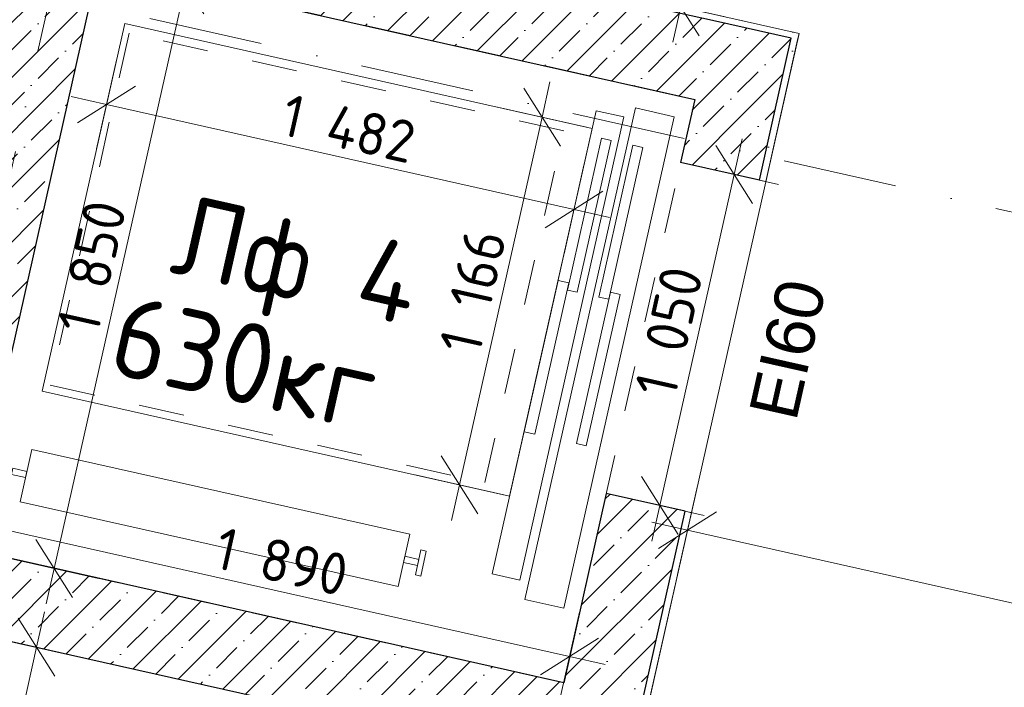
# Model space of a CAD drawing. Header units: millimetres. Extents: x -7213913 to -6985912, y 6023162 to 6205784.
# Tile 173 of 256: x -7192694 to -7189649, y 6177281 to 6179347. Entities that reach past the tile are written whole.
import ezdxf
from ezdxf.enums import TextEntityAlignment as Align

# ---------------------------------------------------------------- set-up
doc = ezdxf.new("R2010")
doc.units = ezdxf.units.MM
doc.header["$MEASUREMENT"] = 0
doc.linetypes.add('короткая штриховая', pattern=[282.222222, 141.111111, -141.111111])
doc.linetypes.add('Штрихпунктирная', pattern=[670.277762, 352.777767, -176.388884, 0, -141.111112])
for name, color, linetype in [('S - МОП.АР', 7, 'Continuous'), ('АР-Стены_внутренние_пилоны.АР', 7, 'Continuous'), ('АР-Чертеж-Оси_Осевые размеры.АР', 7, 'Continuous'), ('АР-Чертеж-Размеры.АР', 7, 'Continuous')]:
    doc.layers.add(name, color=color, linetype=linetype)
for name, color, linetype, lineweight in [('S - МОП.АР_Ном._пера__120', 7, 'Continuous', 0), ('АР-вертикальная связь - Лифт.АР_Ном._пера__1', 7, 'Continuous', 0), ('АР-вертикальная связь - Лифт.АР_Ном._пера__120', 7, 'Continuous', 0), ('АР-Стены_внутренние_пилоны.АР_Ном._пера__1', 7, 'Continuous', 15), ('АР-Чертеж-Оси_Осевые размеры.АР_Ном._пера__120', 7, 'Continuous', 0), ('АР-Чертеж-Размеры.АР_Ном._пера__1', 7, 'Continuous', 0), ('Двери Archicad_Ном._пера__120', 7, 'Continuous', 0), ('Маркеры Дверей Archicad_Ном._пера__1', 7, 'Continuous', 0), ('Паспорта Зон Archicad_Ном._пера__1', 7, 'Continuous', 0)]:
    doc.layers.add(name, color=color, linetype=linetype, lineweight=lineweight)
doc.styles.add('РЎР“Р•РќР•Р\xa0Р\x98Р\xa0_РЎРўР\x98Р›Р¬_2', font='calibri.ttf')
doc.styles.add('РЎР“Р•РќР•Р\xa0Р\x98Р\xa0_РЎРўР\x98Р›Р¬_3', font='GOST_Common.ttf')
doc.styles.add('РЎР“Р•РќР•Р\xa0Р\x98Р\xa0_РЎРўР\x98Р›Р¬_4', font='arial.ttf')
doc.styles.add('РЎР“Р•РќР•Р\xa0Р\x98Р\xa0_РЎРўР\x98Р›Р¬_5', font='GOTHIC.TTF')
doc.dimstyles.new('СГЕНЕРИР_СТИЛЬ__4', dxfattribs={"dimtxt": 129.999995, "dimasz": 142.5, "dimexe": 0.18, "dimexo": 300000, "dimgap": 0, "dimtad": 1, "dimdec": 0, "dimzin": 0, "dimdsep": 46, "dimtxsty": 'РЎР“Р•РќР•Р\xa0Р\x98Р\xa0_РЎРўР\x98Р›Р¬_3', "dimblk": 'ARROWHEAD_6', "dimblk1": 'ARROWHEAD_6', "dimblk2": 'ARROWHEAD_6', "dimcen": 0.09, "dimclrd": 7, "dimclre": 7, "dimclrt": 7, "dimazin": 0, "dimtfac": 1, "dimtdec": 4, "dimtmove": 0, "dimatfit": 3, "dimfxl": 1, "dimtolj": 1, "dimtzin": 0, "dimarcsym": 0})
pattern_1 = [(45, (-6566190.34, 6562677.8), (-84.852814, 84.852814), []), (45, (-6566232.77, 6562720.22), (-84.852814, 84.852814), [90, -30, 0, -30])]
pattern_2 = [(45, (-6566190.34, 6563027.8), (-111.369318, 111.369318), [0, -105, 0, -157.5]), (110, (-6565840.34, 6563027.8), (148.001588, 53.868173), [0, -77, 0, -133])]

# ---------------------------------------------------------------- blocks, each defined once
blk = doc.blocks.new('Лифтовой холл _ ПБЗ_1_39_1', base_point=(-7188853.3, 6178756.5))
at = {"layer": 'S - МОП.АР_Ном._пера__120', "color": 7, "linetype": 'Continuous', "lineweight": 0, "flags": 128}
blk.add_lwpolyline([(-7192033.9, 6181367.8), (-7192391.1, 6179777.4), (-7190283.6, 6179304.1), (-7191317.8, 6174699), (-7187902.9, 6173932), (-7186511.4, 6180127.5)], close=True, dxfattribs=at)
at = {"layer": 'Паспорта Зон Archicad_Ном._пера__1', "color": 7, "lineweight": 0, "style": 'РЎР“Р•РќР•Р\xa0Р\x98Р\xa0_РЎРўР\x98Р›Р¬_3'}
blk.add_attdef('ROOM_NUMBER', text='', height=350, rotation=347.3417, dxfattribs=at).set_placement((-7188399.7, 6179289.8), align=Align.MIDDLE_CENTER)
at = {"layer": 'Паспорта Зон Archicad_Ном._пера__1', "color": 7, "lineweight": 0, "style": 'РЎР“Р•РќР•Р\xa0Р\x98Р\xa0_РЎРўР\x98Р›Р¬_2'}
blk.add_attdef('ROOM_AREA', text='', height=200, rotation=347.3417, dxfattribs=at).set_placement((-7188130.4, 6178674.9), align=Align.MIDDLE_RIGHT)
blk = doc.blocks.new('Стена_161_1', base_point=(-7193004.9, 6177614.6))
at = {"layer": 'АР-Стены_внутренние_пилоны.АР', "linetype": 'Continuous', "lineweight": 0, "true_color": 0x000000}
h = blk.add_hatch(dxfattribs=at)
h.set_pattern_fill('ЖЕЛЕЗОБЕТОН__PROJECT__0001', color=18, style=0, pattern_type=2)
h.set_pattern_definition(pattern_1)
h.paths.add_polyline_path([(-7192910.4, 6177465.2), (-7191066.3, 6177051.1), (-7191011.5, 6177295), (-7192855.6, 6177709.1)])
at = {"layer": 'АР-Стены_внутренние_пилоны.АР_Ном._пера__1', "color": 7, "linetype": 'Continuous', "lineweight": 30, "flags": 128}
for points in [[(-7191011.5, 6177295), (-7192855.6, 6177709.1)], [(-7192910.4, 6177465.2), (-7191066.3, 6177051.1)]]:
    blk.add_lwpolyline(points, dxfattribs=at)
blk = doc.blocks.new('Стена_162_1', base_point=(-7192544.8, 6179663.4))
at = {"layer": 'АР-Стены_внутренние_пилоны.АР', "linetype": 'Continuous', "lineweight": 0, "true_color": 0x000000}
h = blk.add_hatch(dxfattribs=at)
h.set_pattern_fill('ЖЕЛЕЗОБЕТОН__PROJECT__0001', color=18, style=0, pattern_type=2)
h.set_pattern_definition(pattern_1)
h.paths.add_polyline_path([(-7192639.4, 6179812.7), (-7192690.1, 6179587), (-7192396.9, 6179758.3)])
h = blk.add_hatch(dxfattribs=at)
h.set_pattern_fill('ШТУКАТУРКА__ГИПС_01_0001', color=18, style=0, pattern_type=2)
h.set_pattern_definition(pattern_2)
h.paths.add_polyline_path([(-7192395.1, 6179759.3), (-7192395.4, 6179757.9), (-7192375.9, 6179753.6), (-7192371.5, 6179773.1)])
h = blk.add_hatch(dxfattribs=at)
h.set_pattern_fill('ШТУКАТУРКА__ГИПС_01_0001', color=18, style=0, pattern_type=2)
h.set_pattern_definition(pattern_2)
h.paths.add_polyline_path([(-7192395.1, 6179759.3), (-7192371.5, 6179773.1), (-7192391.1, 6179777.4)])
h = blk.add_hatch(dxfattribs=at)
h.set_pattern_fill('ШТУКАТУРКА__ГИПС_01_0001', color=18, style=0, pattern_type=2)
h.set_pattern_definition(pattern_2)
h.paths.add_polyline_path([(-7192371.5, 6179773.1), (-7192375.9, 6179753.6), (-7190307.4, 6179289), (-7190303.1, 6179308.5)])
h = blk.add_hatch(dxfattribs=at)
h.set_pattern_fill('ЖЕЛЕЗОБЕТОН__PROJECT__0001', color=18, style=0, pattern_type=2)
h.set_pattern_definition(pattern_1)
h.paths.add_polyline_path([(-7192694.1, 6179568.8), (-7192450.2, 6179514), (-7192395.4, 6179757.9), (-7192396.9, 6179758.3), (-7192690.1, 6179587)])
h = blk.add_hatch(dxfattribs=at)
h.set_pattern_fill('ЖЕЛЕЗОБЕТОН__PROJECT__0001', color=18, style=0, pattern_type=2)
h.set_pattern_definition(pattern_1)
h.paths.add_polyline_path([(-7192450.2, 6179514), (-7190606.2, 6179099.8), (-7190551.4, 6179343.8), (-7192395.4, 6179757.9)])
h = blk.add_hatch(dxfattribs=at)
h.set_pattern_fill('ЖЕЛЕЗОБЕТОН__PROJECT__0001', color=18, style=0, pattern_type=2)
h.set_pattern_definition(pattern_1)
h.paths.add_polyline_path([(-7190606.2, 6179099.8), (-7190307.4, 6179289), (-7190551.4, 6179343.8)])
h = blk.add_hatch(dxfattribs=at)
h.set_pattern_fill('ЖЕЛЕЗОБЕТОН__PROJECT__0001', color=18, style=0, pattern_type=2)
h.set_pattern_definition(pattern_1)
h.paths.add_polyline_path([(-7190606.2, 6179099.8), (-7190362.2, 6179045.1), (-7190307.4, 6179289)])
h = blk.add_hatch(dxfattribs=at)
h.set_pattern_fill('ШТУКАТУРКА__ГИПС_01_0001', color=18, style=0, pattern_type=2)
h.set_pattern_definition(pattern_2)
h.paths.add_polyline_path([(-7190303.1, 6179308.5), (-7190307.4, 6179289), (-7190283.6, 6179304.1)])
h = blk.add_hatch(dxfattribs=at)
h.set_pattern_fill('ШТУКАТУРКА__ГИПС_01_0001', color=18, style=0, pattern_type=2)
h.set_pattern_definition(pattern_2)
h.paths.add_polyline_path([(-7190307.4, 6179289), (-7190287.9, 6179284.6), (-7190283.6, 6179304.1)])
at = {"layer": 'АР-Стены_внутренние_пилоны.АР_Ном._пера__1', "color": 7, "linetype": 'Continuous', "lineweight": 30}
for p, q in [((-7192639.4, 6179812.7), (-7192690.1, 6179587)), ((-7192391.1, 6179777.4), (-7192395.1, 6179759.3)), ((-7192395.4, 6179757.9), (-7192395.1, 6179759.3)), ((-7190551.4, 6179343.8), (-7192395.4, 6179757.9)), ((-7192694.1, 6179568.8), (-7192690.1, 6179587)), ((-7190307.4, 6179289), (-7190551.4, 6179343.8)), ((-7190362.2, 6179045.1), (-7190307.4, 6179289))]:
    blk.add_line(p, q, dxfattribs=at)
at = {"layer": 'АР-Стены_внутренние_пилоны.АР_Ном._пера__1', "color": 7, "linetype": 'Continuous', "lineweight": 0, "flags": 128}
for points in [[(-7190283.6, 6179304.1), (-7192371.5, 6179773.1)], [(-7190283.6, 6179304.1), (-7190287.9, 6179284.6)]]:
    blk.add_lwpolyline(points, dxfattribs=at)
at = {"layer": 'АР-Стены_внутренние_пилоны.АР_Ном._пера__1', "color": 7, "linetype": 'Continuous', "lineweight": 30, "flags": 128}
blk.add_lwpolyline([(-7192450.2, 6179514), (-7190606.2, 6179099.8)], dxfattribs=at)
blk = doc.blocks.new('Маркер ДВ 23[140]_1', base_point=(-7190765, 6178392.6))
at = {"layer": 'Маркеры Дверей Archicad_Ном._пера__1', "color": 7, "lineweight": 0, "insert": (-7190291.1, 6178099.6), "char_height": 150, "attachment_point": 7, "rotation": 77.3417, "style": 'РЎР“Р•РќР•Р\xa0Р\x98Р\xa0_РЎРўР\x98Р›Р¬_4'}
blk.add_mtext('\\A1;{\\pql;\\pt0;\\fArial|b0|i0|c204|p0;\\W1.000000;EI60\\fArial|b0|i0|c204|p0;\\W1.000000;\\fArial|b0|i0|c204|p0;\\H0.666667x;\\W1.000000;\\fArial|b0|i0|c204|p0;\\H1.500000x;\\W1.000000;}', dxfattribs=at)
blk = doc.blocks.new('Прямоугольный Дверной Проем 23[36]_1', base_point=(-6566190.3, 6562677.8))
at = {"layer": 'Двери Archicad_Ном._пера__120', "color": 7, "linetype": 'Continuous', "lineweight": 0}
for p, q in [((-7190406, 6178850.1), (-7190649.9, 6178904.9)), ((-7190386.5, 6178845.7), (-7190406, 6178850.1)), ((-7190636.1, 6177825.6), (-7190880, 6177880.4)), ((-7190616.6, 6177821.2), (-7190636.1, 6177825.6))]:
    blk.add_line(p, q, dxfattribs=at)
at = {"layer": 'Маркеры Дверей Archicad_Ном._пера__1', "color": 7, "linetype": 'Continuous', "lineweight": 0}
blk.add_blockref('Маркер ДВ 23[140]_1', (-7190765, 6178392.6), dxfattribs=at)
blk = doc.blocks.new('Стена_164_1', base_point=(-7191377.1, 6175096.7))
at = {"layer": 'АР-Стены_внутренние_пилоны.АР', "linetype": 'Continuous', "lineweight": 0, "true_color": 0x000000}
h = blk.add_hatch(dxfattribs=at)
h.set_pattern_fill('ШТУКАТУРКА__ГИПС_01_0001', color=18, style=0, pattern_type=2)
h.set_pattern_definition(pattern_2)
h.paths.add_polyline_path([(-7190307.4, 6179289), (-7190406, 6178850.1), (-7190386.5, 6178845.7), (-7190287.9, 6179284.6)])
h = blk.add_hatch(dxfattribs=at)
h.set_pattern_fill('ЖЕЛЕЗОБЕТОН__PROJECT__0001', color=18, style=0, pattern_type=2)
h.set_pattern_definition(pattern_1)
h.paths.add_polyline_path([(-7190649.9, 6178904.9), (-7190406, 6178850.1), (-7190362.2, 6179045.1), (-7190606.2, 6179099.8)])
h = blk.add_hatch(dxfattribs=at)
h.set_pattern_fill('ЖЕЛЕЗОБЕТОН__PROJECT__0001', color=18, style=0, pattern_type=2)
h.set_pattern_definition(pattern_1)
h.paths.add_polyline_path([(-7191110.1, 6176855.9), (-7190866.2, 6176801.1), (-7190636.1, 6177825.6), (-7190880, 6177880.4)])
h = blk.add_hatch(dxfattribs=at)
h.set_pattern_fill('ШТУКАТУРКА__ГИПС_01_0001', color=18, style=0, pattern_type=2)
h.set_pattern_definition(pattern_2)
h.paths.add_polyline_path([(-7190866.2, 6176801.1), (-7190846.7, 6176796.7), (-7190616.6, 6177821.2), (-7190636.1, 6177825.6)])
at = {"layer": 'АР-Стены_внутренние_пилоны.АР_Ном._пера__1', "color": 7, "linetype": 'Continuous', "lineweight": 30}
for p, q in [((-7190362.2, 6179045.1), (-7190307.4, 6179289)), ((-7190406, 6178850.1), (-7190362.2, 6179045.1)), ((-7190406, 6178850.1), (-7190649.9, 6178904.9)), ((-7190636.1, 6177825.6), (-7190880, 6177880.4)), ((-7190866.2, 6176801.1), (-7190636.1, 6177825.6))]:
    blk.add_line(p, q, dxfattribs=at)
at = {"layer": 'АР-Стены_внутренние_пилоны.АР_Ном._пера__1', "color": 7, "linetype": 'Continuous', "lineweight": 0}
for p, q in [((-7190386.5, 6178845.7), (-7190406, 6178850.1)), ((-7190616.6, 6177821.2), (-7190636.1, 6177825.6))]:
    blk.add_line(p, q, dxfattribs=at)
at = {"layer": 'АР-Стены_внутренние_пилоны.АР_Ном._пера__1', "color": 7, "linetype": 'Continuous', "lineweight": 0, "flags": 128}
for points in [[(-7190386.5, 6178845.7), (-7190287.9, 6179284.6)], [(-7190846.7, 6176796.7), (-7190616.6, 6177821.2)]]:
    blk.add_lwpolyline(points, dxfattribs=at)
at = {"layer": 'АР-Стены_внутренние_пилоны.АР_Ном._пера__1', "color": 7, "linetype": 'Continuous', "lineweight": 30, "flags": 128}
for points in [[(-7190606.2, 6179099.8), (-7190649.9, 6178904.9)], [(-7190880, 6177880.4), (-7191011.5, 6177295)]]:
    blk.add_lwpolyline(points, dxfattribs=at)
at = {"layer": 'Двери Archicad_Ном._пера__120', "color": 7, "linetype": 'Continuous', "lineweight": 0}
blk.add_blockref('Прямоугольный Дверной Проем 23[36]_1', (-6566190.3, 6562677.8), dxfattribs=at)
blk = doc.blocks.new('Стена_259_1', base_point=(-7192544.8, 6179663.4))
at = {"layer": 'АР-Стены_внутренние_пилоны.АР', "linetype": 'Continuous', "lineweight": 0, "true_color": 0x000000}
h = blk.add_hatch(dxfattribs=at)
h.set_pattern_fill('ЖЕЛЕЗОБЕТОН__PROJECT__0001', color=18, style=0, pattern_type=2)
h.set_pattern_definition(pattern_1)
h.paths.add_polyline_path([(-7193315.8, 6175660.2), (-7192450.2, 6179514), (-7192694.1, 6179568.8), (-7193559.7, 6175715)])
h = blk.add_hatch(dxfattribs=at)
h.set_pattern_fill('ШТУКАТУРКА__ГИПС_01_0001', color=18, style=0, pattern_type=2)
h.set_pattern_definition(pattern_2)
h.paths.add_polyline_path([(-7193066.7, 6177910.1), (-7192694.1, 6179568.8), (-7192713.7, 6179573.2), (-7193086.2, 6177914.5)])
h = blk.add_hatch(dxfattribs=at)
h.set_pattern_fill('ШТУКАТУРКА__ГИПС_01_0001', color=18, style=0, pattern_type=2)
h.set_pattern_definition(pattern_2)
h.paths.add_polyline_path([(-7193071.1, 6177890.6), (-7193066.7, 6177910.1), (-7193086.2, 6177914.5), (-7193090.6, 6177895)])
h = blk.add_hatch(dxfattribs=at)
h.set_pattern_fill('ШТУКАТУРКА__ГИПС_01_0001', color=18, style=0, pattern_type=2)
h.set_pattern_definition(pattern_2)
h.paths.add_polyline_path([(-7193119.3, 6177675.9), (-7193114.9, 6177695.5), (-7193134.4, 6177699.8), (-7193138.8, 6177680.3)])
h = blk.add_hatch(dxfattribs=at)
h.set_pattern_fill('ШТУКАТУРКА__ГИПС_01_0001', color=18, style=0, pattern_type=2)
h.set_pattern_definition(pattern_2)
h.paths.add_polyline_path([(-7193138.8, 6177680.3), (-7193634, 6175475.4), (-7193610.4, 6175489.1), (-7193119.3, 6177675.9)])
h = blk.add_hatch(dxfattribs=at)
h.set_pattern_fill('ШТУКАТУРКА__ГИПС_01_0001', color=18, style=0, pattern_type=2)
h.set_pattern_definition(pattern_2)
h.paths.add_polyline_path([(-7193634, 6175475.4), (-7193614.5, 6175471), (-7193610.4, 6175489.1)])
at = {"layer": 'АР-Стены_внутренние_пилоны.АР_Ном._пера__1', "color": 7, "linetype": 'Continuous', "lineweight": 30}
for p, q in [((-7192694.1, 6179568.8), (-7193071.1, 6177890.6)), ((-7193114.9, 6177695.5), (-7193071.1, 6177890.6)), ((-7193114.9, 6177695.5), (-7193559.7, 6175715)), ((-7193559.7, 6175715), (-7193610.4, 6175489.1)), ((-7193610.4, 6175489.1), (-7193614.5, 6175471))]:
    blk.add_line(p, q, dxfattribs=at)
at = {"layer": 'АР-Стены_внутренние_пилоны.АР_Ном._пера__1', "color": 7, "linetype": 'Continuous', "lineweight": 15}
for p, q in [((-7193071.1, 6177890.6), (-7193090.6, 6177895)), ((-7193134.4, 6177699.8), (-7193114.9, 6177695.5))]:
    blk.add_line(p, q, dxfattribs=at)
at = {"layer": 'АР-Стены_внутренние_пилоны.АР_Ном._пера__1', "color": 7, "linetype": 'Continuous', "lineweight": 0, "flags": 128}
for points in [[(-7192713.7, 6179573.2), (-7193086.2, 6177914.5)], [(-7192713.7, 6179573.2), (-7192694.1, 6179568.8)], [(-7193138.8, 6177680.3), (-7193634, 6175475.4)], [(-7193634, 6175475.4), (-7193614.5, 6175471)]]:
    blk.add_lwpolyline(points, dxfattribs=at)
at = {"layer": 'АР-Стены_внутренние_пилоны.АР_Ном._пера__1', "color": 7, "linetype": 'Continuous', "lineweight": 30, "flags": 128}
for points in [[(-7192855.6, 6177709.1), (-7192450.2, 6179514)], [(-7193315.8, 6175660.2), (-7192910.4, 6177465.2)]]:
    blk.add_lwpolyline(points, dxfattribs=at)
blk = doc.blocks.new('*D848', base_point=(-6566190.3, 6562677.8))
at = {"layer": 'АР-Чертеж-Размеры.АР_Ном._пера__1', "color": 7, "linetype": 'Continuous', "lineweight": 0, "transparency": 16777216}
for p, q in [((-7192806.5, 6177927.9), (-7192868.1, 6177653.5)), ((-7192747.7, 6177847.4), (-7192926.9, 6177733.9)), ((-7192837.3, 6177790.7), (-7192947, 6177815.3)), ((-7190993.2, 6177376.5), (-7192837.3, 6177790.7)), ((-7190962.4, 6177513.7), (-7191024, 6177239.3)), ((-7191082.8, 6177319.8), (-7190903.6, 6177433.2)), ((-7190883.4, 6177351.8), (-7190993.2, 6177376.5))]:
    blk.add_line(p, q, dxfattribs=at)
at = {"layer": 'АР-Чертеж-Размеры.АР_Ном._пера__1', "color": 7, "lineweight": 0, "transparency": 16777216, "insert": (-7192098.4, 6177651.4), "char_height": 130, "attachment_point": 7, "rotation": 347.3417, "style": 'РЎР“Р•РќР•Р\xa0Р\x98Р\xa0_РЎРўР\x98Р›Р¬_3'}
blk.add_mtext('\\A1;{\\pql;\\fGOST Common|b0|i0|c204|p0;\\W1.000000;1\xa0890}', dxfattribs=at)
blk = doc.blocks.new('ARROWHEAD_6')
at = {"color": 0, "linetype": 'Continuous', "lineweight": 0}
for p, q in [((-0.5, -0.5), (0.5, 0.5)), ((0, 0), (-1, 0))]:
    blk.add_line(p, q, dxfattribs=at)
blk = doc.blocks.new('*D849', base_point=(-6566190.3, 6562677.8))
at = {"layer": 'АР-Чертеж-Размеры.АР_Ном._пера__1', "color": 7, "linetype": 'Continuous', "lineweight": 0, "transparency": 16777216}
for p, q in [((-7192181.8, 6179453.9), (-7192157.2, 6179563.7)), ((-7192125.1, 6179364.3), (-7192238.5, 6179543.5)), ((-7192044.6, 6179423.1), (-7192319, 6179484.7)), ((-7192587.2, 6177648.9), (-7192181.8, 6179453.9)), ((-7192643.9, 6177738.5), (-7192530.5, 6177559.3)), ((-7192450, 6177618.1), (-7192724.4, 6177679.7)), ((-7192611.9, 6177539.1), (-7192587.2, 6177648.9))]:
    blk.add_line(p, q, dxfattribs=at)
at = {"layer": 'АР-Чертеж-Размеры.АР_Ном._пера__1', "color": 7, "lineweight": 0, "transparency": 16777216, "insert": (-7192452.3, 6178368.3), "char_height": 130, "attachment_point": 7, "rotation": 77.3417, "style": 'РЎР“Р•РќР•Р\xa0Р\x98Р\xa0_РЎРўР\x98Р›Р¬_3'}
blk.add_mtext('\\A1;{\\pql;\\fGOST Common|b0|i0|c204|p0;\\W1.000000;1\xa0850}', dxfattribs=at)
blk = doc.blocks.new('*D850', base_point=(-6566190.3, 6562677.8))
at = {"layer": 'АР-Чертеж-Размеры.АР_Ном._пера__1', "color": 7, "linetype": 'Continuous', "lineweight": 0, "transparency": 16777216}
for p, q in [((-7192617.3, 6177514.7), (-7192642, 6177404.9)), ((-7192585.2, 6177315.3), (-7192698.7, 6177494.6)), ((-7192779.2, 6177435.8), (-7192504.8, 6177374.1)), ((-7192642, 6177404.9), (-7193047.4, 6175599.9)), ((-7193104.1, 6175689.5), (-7192990.6, 6175510.3)), ((-7193184.6, 6175630.7), (-7192910.2, 6175569.1)), ((-7193047.4, 6175599.9), (-7193072, 6175490.1))]:
    blk.add_line(p, q, dxfattribs=at)
at = {"layer": 'АР-Чертеж-Размеры.АР_Ном._пера__1', "color": 7, "lineweight": 0, "transparency": 16777216, "insert": (-7192912.5, 6176319.3), "char_height": 130, "attachment_point": 7, "rotation": 77.3417, "style": 'РЎР“Р•РќР•Р\xa0Р\x98Р\xa0_РЎРўР\x98Р›Р¬_3'}
blk.add_mtext('\\A1;{\\pql;\\fGOST Common|b0|i0|c204|p0;\\W1.000000;1\xa0850}', dxfattribs=at)
blk = doc.blocks.new('*D877', base_point=(-6566190.3, 6562677.8))
at = {"layer": 'АР-Чертеж-Размеры.АР_Ном._пера__1', "color": 7, "linetype": 'Continuous', "lineweight": 0, "transparency": 16777216}
for p, q in [((-7190484.1, 6178867.6), (-7190459.5, 6178977.4)), ((-7190427.4, 6178778), (-7190540.9, 6178957.2)), ((-7190346.9, 6178836.8), (-7190621.3, 6178898.4)), ((-7190714.2, 6177843.2), (-7190484.1, 6178867.6)), ((-7190771, 6177932.8), (-7190657.5, 6177753.5)), ((-7190577, 6177812.3), (-7190851.4, 6177874)), ((-7190738.9, 6177733.4), (-7190714.2, 6177843.2))]:
    blk.add_line(p, q, dxfattribs=at)
at = {"layer": 'АР-Чертеж-Размеры.АР_Ном._пера__1', "color": 7, "lineweight": 0, "transparency": 16777216, "insert": (-7190666.9, 6178172.3), "char_height": 130, "attachment_point": 7, "rotation": 77.3417, "style": 'РЎР“Р•РќР•Р\xa0Р\x98Р\xa0_РЎРўР\x98Р›Р¬_3'}
blk.add_mtext('\\A1;{\\pql;\\fGOST Common|b0|i0|c204|p0;\\W1.000000;1\xa0050}', dxfattribs=at)
blk = doc.blocks.new('*D926', base_point=(-6566190.3, 6562677.8))
at = {"layer": 'АР-Чертеж-Размеры.АР_Ном._пера__1', "color": 7, "linetype": 'Continuous', "lineweight": 0, "transparency": 16777216}
for p, q in [((-7190597.8, 6177904.7), (-7190659.5, 6177630.3)), ((-7190539.1, 6177824.3), (-7190718.3, 6177710.8)), ((-7190628.7, 6177767.5), (-7190738.4, 6177792.2)), ((-7187213.7, 6177000.5), (-7190628.7, 6177767.5)), ((-7187182.9, 6177137.7), (-7187244.5, 6176863.3)), ((-7187303.3, 6176943.8), (-7187124.1, 6177057.3)), ((-7187104, 6176975.9), (-7187213.7, 6177000.5))]:
    blk.add_line(p, q, dxfattribs=at)
at = {"layer": 'АР-Чертеж-Размеры.АР_Ном._пера__1', "color": 7, "lineweight": 0, "transparency": 16777216, "insert": (-7189117.1, 6177454.7), "char_height": 130, "attachment_point": 7, "rotation": 347.3417, "style": 'РЎР“Р•РќР•Р\xa0Р\x98Р\xa0_РЎРўР\x98Р›Р¬_3'}
blk.add_mtext('\\A1;{\\pql;\\fGOST Common|b0|i0|c204|p0;\\W1.000000;3\xa0500}', dxfattribs=at)
blk = doc.blocks.new('*D928', base_point=(-6566190.3, 6562677.8))
at = {"layer": 'АР-Чертеж-Размеры.АР_Ном._пера__1', "color": 7, "linetype": 'Continuous', "lineweight": 0, "transparency": 16777216}
for p, q in [((-7190292.2, 6180976.8), (-7190267.5, 6181086.6)), ((-7190235.5, 6180887.2), (-7190348.9, 6181066.4)), ((-7190155, 6180946), (-7190429.4, 6181007.6)), ((-7190649.4, 6179386.3), (-7190292.2, 6180976.8)), ((-7190706.2, 6179475.9), (-7190592.7, 6179296.7)), ((-7190512.2, 6179355.5), (-7190786.6, 6179417.1)), ((-7190674.1, 6179276.5), (-7190649.4, 6179386.3))]:
    blk.add_line(p, q, dxfattribs=at)
at = {"layer": 'АР-Чертеж-Размеры.АР_Ном._пера__1', "color": 7, "lineweight": 0, "transparency": 16777216, "insert": (-7190538.6, 6179998.4), "char_height": 130, "attachment_point": 7, "rotation": 77.3417, "style": 'РЎР“Р•РќР•Р\xa0Р\x98Р\xa0_РЎРўР\x98Р›Р¬_3'}
blk.add_mtext('\\A1;{\\pql;\\fGOST Common|b0|i0|c204|p0;\\W1.000000;1\xa0630}', dxfattribs=at)
blk = doc.blocks.new('*D1113', base_point=(-6566190.3, 6562677.8))
at = {"layer": 'АР-Чертеж-Размеры.АР_Ном._пера__1', "color": 7, "linetype": 'Continuous', "lineweight": 0, "transparency": 16777216}
for p, q in [((-7192456.6, 6178947.2), (-7192394.9, 6179221.7)), ((-7192336.1, 6179141.2), (-7192515.4, 6179027.7)), ((-7192535.5, 6179109.1), (-7192425.7, 6179084.5)), ((-7192425.7, 6179084.5), (-7190979.6, 6178759.7)), ((-7191010.4, 6178622.5), (-7190948.8, 6178896.9)), ((-7191069.2, 6178702.9), (-7190890, 6178816.4)), ((-7190979.6, 6178759.7), (-7190869.8, 6178735))]:
    blk.add_line(p, q, dxfattribs=at)
at = {"layer": 'АР-Чертеж-Размеры.АР_Ном._пера__1', "color": 7, "lineweight": 0, "transparency": 16777216, "insert": (-7191892.2, 6178991.3), "char_height": 130, "attachment_point": 7, "rotation": 347.3417, "style": 'РЎР“Р•РќР•Р\xa0Р\x98Р\xa0_РЎРўР\x98Р›Р¬_3'}
blk.add_mtext('\\A1;{\\pql;\\fGOST Common|b0|i0|c204|p0;\\W1.000000;1\xa0482}', dxfattribs=at)
blk = doc.blocks.new('*D1114', base_point=(-6566190.3, 6562677.8))
at = {"layer": 'АР-Чертеж-Размеры.АР_Ном._пера__1', "color": 7, "linetype": 'Continuous', "lineweight": 0, "transparency": 16777216}
for p, q in [((-7191021.8, 6178955.2), (-7191135.3, 6179134.4)), ((-7191078.5, 6179044.8), (-7191053.9, 6179154.5)), ((-7190941.3, 6179014), (-7191215.8, 6179075.6)), ((-7191334, 6177907.3), (-7191078.5, 6179044.8)), ((-7191390.8, 6177996.9), (-7191277.3, 6177817.7)), ((-7191196.8, 6177876.5), (-7191471.2, 6177938.1)), ((-7191358.7, 6177797.5), (-7191334, 6177907.3))]:
    blk.add_line(p, q, dxfattribs=at)
at = {"layer": 'АР-Чертеж-Размеры.АР_Ном._пера__1', "color": 7, "lineweight": 0, "transparency": 16777216, "insert": (-7191271.2, 6178305.7), "char_height": 130, "attachment_point": 7, "rotation": 77.3417, "style": 'РЎР“Р•РќР•Р\xa0Р\x98Р\xa0_РЎРўР\x98Р›Р¬_3'}
blk.add_mtext('\\A1;{\\pql;\\fGOST Common|b0|i0|c204|p0;\\W1.000000;1\xa0166}', dxfattribs=at)
blk = doc.blocks.new('Стандартный Маркер Сетки[164]_1', base_point=(-7208310.8, 6182948.1))
at = {"layer": 'АР-Чертеж-Оси_Осевые размеры.АР_Ном._пера__120', "color": 7, "linetype": 'Штрихпунктирная', "lineweight": 0}
blk.add_line((-7207335.2, 6182729), (-7183218.3, 6177312.4), dxfattribs=at)
at = {"layer": 'АР-Чертеж-Оси_Осевые размеры.АР_Ном._пера__120', "color": 7, "lineweight": 0, "style": 'РЎР“Р•РќР•Р\xa0Р\x98Р\xa0_РЎРўР\x98Р›Р¬_5'}
blk.add_attdef('AC_MarkerText_1', text='', height=350, rotation=360, dxfattribs=at).set_placement((-7208798.7, 6183246.5), align=Align.TOP_CENTER)
blk = doc.blocks.new('Стандартный Маркер Сетки[183]_1', base_point=(-7208310.8, 6182948.1))
at = {"layer": 'АР-Чертеж-Оси_Осевые размеры.АР_Ном._пера__120', "color": 7, "linetype": 'Штрихпунктирная', "lineweight": 0}
blk.add_line((-7207335.2, 6182729), (-7183218.3, 6177312.4), dxfattribs=at)
at = {"layer": 'АР-Чертеж-Оси_Осевые размеры.АР_Ном._пера__120', "color": 7, "lineweight": 0, "style": 'РЎР“Р•РќР•Р\xa0Р\x98Р\xa0_РЎРўР\x98Р›Р¬_5'}
blk.add_attdef('AC_MarkerText_1', text='', height=350, rotation=360, dxfattribs=at).set_placement((-7208798.7, 6183246.5), align=Align.TOP_CENTER)
blk = doc.blocks.new('Стандартный Маркер Сетки[203]_1', base_point=(-7187640.5, 6201499.3))
at = {"layer": 'АР-Чертеж-Оси_Осевые размеры.АР_Ном._пера__120', "color": 7, "linetype": 'Штрихпунктирная', "lineweight": 0}
blk.add_line((-7187859.7, 6200523.6), (-7202631.7, 6134751.7), dxfattribs=at)
at = {"layer": 'АР-Чертеж-Оси_Осевые размеры.АР_Ном._пера__120', "color": 7, "lineweight": 0, "style": 'РЎР“Р•РќР•Р\xa0Р\x98Р\xa0_РЎРўР\x98Р›Р¬_5'}
blk.add_attdef('AC_MarkerText_1', text='', height=350, rotation=360, dxfattribs=at).set_placement((-7202960.4, 6133476.9), align=Align.TOP_CENTER)

msp = doc.modelspace()

# ---------------------------------------------------------------- linework, layer by layer
at = {"layer": 'S - МОП.АР', "color": 254, "linetype": 'Continuous', "lineweight": 0, "true_color": 0xdadada, "flags": 128}
msp.add_lwpolyline([(-7192033.9, 6181367.8), (-7192391.1, 6179777.4), (-7190283.6, 6179304.1), (-7191317.8, 6174699), (-7187902.9, 6173932), (-7186511.4, 6180127.5)], close=True, dxfattribs=at)
at = {"layer": 'АР-вертикальная связь - Лифт.АР_Ном._пера__120', "color": 7, "linetype": 'короткая штриховая', "lineweight": 0}
for points in [[(-7190606.1, 6179100), (-7191011.5, 6177295), (-7192855.6, 6177709.1), (-7192450.2, 6179514.2)], [(-7192599.6, 6178216.1), (-7191255.9, 6177914.3), (-7191011.4, 6179003), (-7192355.1, 6179304.8)], [(-7191066.3, 6177051), (-7191471.7, 6175246), (-7193315.8, 6175660.2), (-7192910.4, 6177465.2)]]:
    msp.add_lwpolyline(points, close=True, dxfattribs=at)
at = {"layer": 'АР-вертикальная связь - Лифт.АР_Ном._пера__120', "color": 7, "linetype": 'Continuous', "lineweight": 0}
for points in [[(-7192625, 6178197.3), (-7191178.9, 6177872.5), (-7190923.4, 6179009.9), (-7192369.5, 6179334.7)], [(-7190789.8, 6179073.4), (-7190669.4, 6179046.3), (-7191011, 6177525.5), (-7191131.4, 6177552.5)], [(-7191233, 6177631.7), (-7191147.4, 6177612.4), (-7190825.5, 6179045.5), (-7190911.1, 6179064.7)], [(-7190969.6, 6178503.4), (-7191000.1, 6178510.2), (-7190894.7, 6178979.6), (-7190864.2, 6178972.7)], [(-7190872, 6178481.5), (-7190903, 6178488.4), (-7190797.6, 6178957.8), (-7190766.6, 6178950.8)], [(-7190995.2, 6178532.2), (-7191029, 6178539.8), (-7191134.2, 6178071.4), (-7191100.4, 6178063.8)], [(-7190941.8, 6178028.2), (-7190972.3, 6178035), (-7190867.1, 6178503.4), (-7190836.6, 6178496.6)], [(-7192656.7, 6178017.1), (-7191487.3, 6177754.5), (-7191523.7, 6177592.5), (-7192693.1, 6177855.1)], [(-7192672, 6177949), (-7192715.1, 6177958.6), (-7192719.3, 6177939.8), (-7192676.2, 6177930.1)], [(-7191452.9, 6177705.9), (-7191436.5, 6177702.2), (-7191453.8, 6177624.8), (-7191470.3, 6177628.5)], [(-7191502.6, 6177686.3), (-7191459.5, 6177676.6), (-7191463.8, 6177657.8), (-7191506.8, 6177667.5)]]:
    msp.add_lwpolyline(points, close=True, dxfattribs=at)

# ---------------------------------------------------------------- block references
at = {"layer": 'S - МОП.АР', "color": 7, "linetype": 'Continuous', "lineweight": 0}
msp.add_blockref('Лифтовой холл _ ПБЗ_1_39_1', (-7188853.3, 6178756.5), dxfattribs=at)
at = {"layer": 'АР-Стены_внутренние_пилоны.АР', "color": 7, "lineweight": 0}
for name, p in [('Стена_162_1', (-7192544.8, 6179663.4)), ('Стена_259_1', (-7192544.8, 6179663.4)), ('Стена_164_1', (-7191377.1, 6175096.7)), ('Стена_161_1', (-7193004.9, 6177614.6))]:
    msp.add_blockref(name, p, dxfattribs=at)
at = {"layer": 'АР-Чертеж-Оси_Осевые размеры.АР', "color": 8, "linetype": 'Continuous', "lineweight": 15}
for name, p in [('Стандартный Маркер Сетки[203]_1', (-7187640.5, 6201499.3)), ('Стандартный Маркер Сетки[164]_1', (-7208310.8, 6182948.1)), ('Стандартный Маркер Сетки[183]_1', (-7208310.8, 6182948.1))]:
    msp.add_blockref(name, p, dxfattribs=at)

# ---------------------------------------------------------------- texts
at = {"layer": 'АР-вертикальная связь - Лифт.АР_Ном._пера__1', "color": 7, "linetype": 'Continuous', "lineweight": 0, "char_height": 250, "attachment_point": 7, "rotation": 347.3417, "style": 'РЎР“Р•РќР•Р\xa0Р\x98Р\xa0_РЎРўР\x98Р›Р¬_3'}
for s, insert in [('\\A1;{\\pql;\\fGOST Common|b0|i0|c204|p0;\\W1.000000;Лф \\fGOST Common|b0|i0|c204|p0;\\W1.000000;4}', (-7192249.5, 6178500.3)), ('\\A1;{\\pql;\\fGOST Common|b0|i0|c204|p0;\\W1.000000;630\\fGOST Common|b0|i0|c204|p0;\\W1.000000;кг}', (-7192428.3, 6178254.7))]:
    msp.add_mtext(s, dxfattribs=dict(at, insert=insert))

# ---------------------------------------------------------------- dimensions: what is measured, and where the dimension line sits
at = {"layer": 'АР-Чертеж-Размеры.АР', "color": 7, "linetype": 'Continuous', "lineweight": 0}
for base, p1, p2, angle, picture, middle, turn in [((-7190292.2, 6180976.8), (-7191327.5, 6179538.6), (-7188865.2, 6180656.3), 77.3417, '*D928', (-7190553.1, 6180230.3), 77.3417), ((-7192181.8, 6179453.9), (-7191011.5, 6177295), (-7190606.1, 6179100), 77.3417, '*D849', (-7192466.8, 6178600.1), 77.3417), ((-7190979.6, 6178759.7), (-7192369.5, 6179334.7), (-7190923.4, 6179009.9), 347.3417, '*D1113', (-7191660.4, 6179005.8), 347.3417), ((-7191078.5, 6179044.8), (-7192625, 6178197.3), (-7192369.5, 6179334.7), 77.3417, '*D1114', (-7191285.7, 6178537.6), 77.3417), ((-7190484.1, 6178867.6), (-7190616.6, 6177821.2), (-7190386.5, 6178845.7), 77.3417, '*D877', (-7190681.5, 6178404.1), 77.3417), ((-7192837.3, 6177790.7), (-7191011.5, 6177295), (-7192855.6, 6177709.1), 167.3417, '*D848', (-7191866.5, 6177665.9), 347.3417), ((-7190628.7, 6177767.5), (-7187179.8, 6177151.8), (-7190773.3, 6177123.5), 167.3417, '*D926', (-7188885.3, 6177469.2), 347.3417), ((-7193047.4, 6175599.9), (-7191066.3, 6177051), (-7191471.7, 6175246), 257.3417, '*D850', (-7192927, 6176551.1), 77.3417)]:
    dim = msp.add_linear_dim(base=base, p1=p1, p2=p2, angle=angle, dimstyle='СГЕНЕРИР_СТИЛЬ__4', dxfattribs=at)
    dim.commit()
    dim.dimension.update_dxf_attribs({"geometry": picture, "text_midpoint": middle, "dimtype": 160, "text_rotation": turn})

doc.saveas('drawing.dxf')
